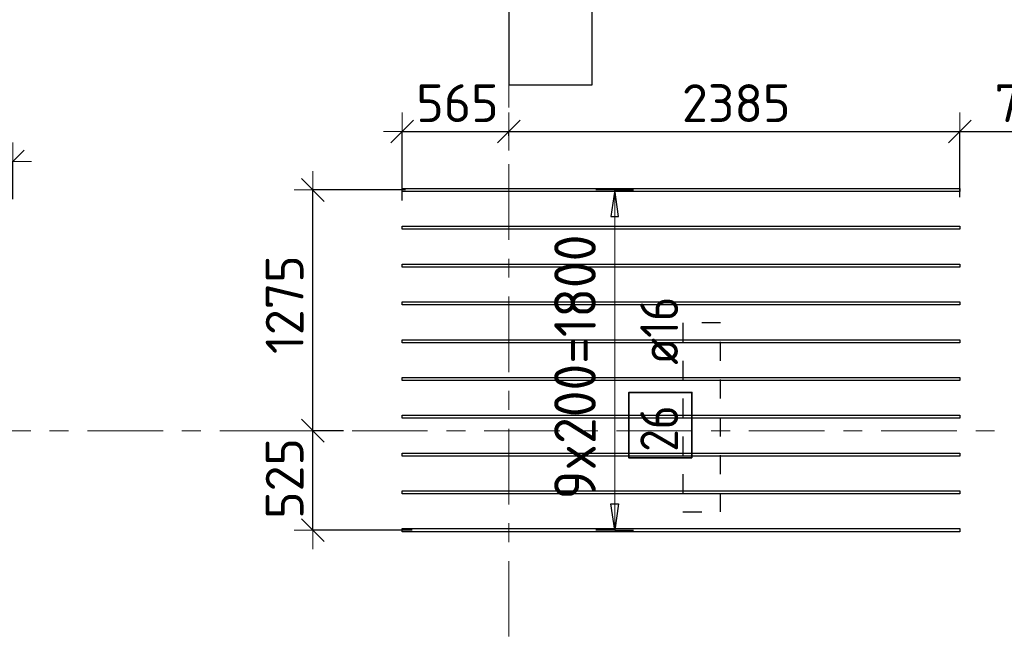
# Model space of a CAD drawing. Header units: metres. Extents: x -38 to 107, y -15 to 21.
# Tile 4 of 167: x 1.91 to 7.12, y 2.25 to 5.47. Entities that reach past the tile are written whole.
import ezdxf

# ---------------------------------------------------------------- set-up
doc = ezdxf.new("R2010")
doc.units = ezdxf.units.M
doc.header["$PDMODE"] = 65
for name, pattern in [('______11', [0.5, 0.4, -0.05, 0, -0.05]), ('______2', [0.0405, 0.03, -0.0105]), ('______5', [1.1, 0.8, -0.1, 0.1, -0.1])]:
    doc.linetypes.add(name, pattern=pattern)
for name, color, linetype, lineweight in [('XR$2$Осевая линия (1)', 7, '______5', 13), ('XR$4$Перекрытие (1)', 7, 'Continuous', 35), ('XR$4$Размерная линия (1)', 7, 'Continuous', 13)]:
    doc.layers.add(name, color=color, linetype=linetype, lineweight=lineweight)
doc.layers.add('XR$4$Арм.стержн.Доп. Арм верхн.зоны Х', color=7, linetype='Continuous', lineweight=35, true_color=0x8c8cff)
doc.layers.add('XR$6$Стена_ бетон несущ.', color=7, linetype='Continuous', lineweight=70, true_color=0xb4b496)
doc.styles.add('ISOCPEUR', font='txt')
doc.dimstyles.new('DIMSTYLE_3', dxfattribs={"dimtxt": 0.2, "dimasz": 0.2, "dimexe": 0, "dimexo": 0, "dimgap": 0.1, "dimtad": 2, "dimdec": 0, "dimlfac": 1000, "dimrnd": 5, "dimzin": 12, "dimdsep": 46, "dimtxsty": 'ISOCPEUR', "dimblk1": 'ALL_ML_STRICH', "dimblk2": 'ALL_ML_STRICH', "dimsah": 1, "dimcen": 0, "dimclrd": 7, "dimclre": 256, "dimclrt": 7, "dimadec": 0, "dimazin": 0, "dimtfac": 1, "dimtdec": 0, "dimtix": 1, "dimtmove": 2, "dimatfit": 3, "dimfxl": 0, "dimtzin": 0, "dimlwd": 0, "dimlwe": -3, "dimarcsym": 0})
doc.dimstyles.new('DIMSTYLE_33', dxfattribs={"dimtxt": 0.2, "dimasz": 0.2, "dimexe": 0, "dimexo": 0, "dimgap": 0.1, "dimtad": 2, "dimdec": 0, "dimlfac": 1000, "dimrnd": 5, "dimzin": 12, "dimdsep": 46, "dimtxsty": 'ISOCPEUR', "dimblk1": 'ALL_ML_STRICH', "dimblk2": 'ALL_ML_STRICH', "dimsah": 1, "dimcen": 0, "dimclrd": 7, "dimclre": 256, "dimclrt": 7, "dimadec": 0, "dimazin": 0, "dimtfac": 1, "dimtdec": 0, "dimtix": 1, "dimtmove": 2, "dimatfit": 3, "dimfxl": 0, "dimtvp": 1.2, "dimtzin": 0, "dimlwd": 0, "dimlwe": -3, "dimarcsym": 0})

# ---------------------------------------------------------------- blocks, each defined once
blk = doc.blocks.new('ALL_ML_STRICH')
at = {"color": 0, "linetype": 'ByBlock', "lineweight": -2}
for p, q in [((-0.3, -0.3), (0.3, 0.3)), ((0, -0.5), (0, 0.5)), ((-1, 0), (0.5, 0))]:
    blk.add_line(p, q, dxfattribs=at)
blk = doc.blocks.new('*D261')
at = {"layer": 'DEFPOINTS', "color": 7, "linetype": 'Continuous', "lineweight": 13, "transparency": 33554687}
for p in [(3.9357, 4.8831), (4.5, 4.8393), (3.9357, 4.4987)]:
    blk.add_point(p, dxfattribs=at)
at = {"layer": 'XR$4$Размерная линия (1)', "color": 9, "linetype": 'Continuous', "lineweight": -2, "true_color": 0xc7c7c7, "transparency": 33554687}
for p, q in [((3.9357, 4.5187), (3.9357, 4.8831)), ((4.5, 4.8593), (4.5, 4.8831))]:
    blk.add_line(p, q, dxfattribs=at)
at = {"layer": 'XR$4$Размерная линия (1)', "color": 7, "linetype": 'Continuous', "lineweight": -2, "transparency": 33554687}
blk.add_line((3.9357, 4.8831), (4.5, 4.8831), dxfattribs=at)
at = {"layer": 'XR$4$Размерная линия (1)', "color": 7, "linetype": 'Continuous', "lineweight": 13, "transparency": 33554687, "xscale": 0.2, "yscale": 0.2, "zscale": 0.2, "rotation": 180}
blk.add_blockref('ALL_ML_STRICH', (3.9357, 4.8831), dxfattribs=at)
at = {"layer": 'XR$4$Размерная линия (1)', "color": 7, "linetype": 'Continuous', "lineweight": 13, "transparency": 33554687, "xscale": 0.2, "yscale": 0.2, "zscale": 0.2}
blk.add_blockref('ALL_ML_STRICH', (4.5, 4.8831), dxfattribs=at)
at = {"layer": 'XR$4$Размерная линия (1)', "color": 7, "linetype": 'Continuous', "lineweight": 13, "transparency": 33554687, "insert": (4.2279, 5.0331), "char_height": 0.2, "width": 0.6, "attachment_point": 5, "style": 'ISOCPEUR'}
blk.add_mtext('\\A1;{565}', dxfattribs=at)
blk = doc.blocks.new('*D262')
at = {"layer": 'DEFPOINTS', "color": 7, "linetype": 'Continuous', "lineweight": 13, "transparency": 33554687}
for p in [(4.5, 4.8831), (4.5, 4.8393), (6.8857, 4.5149)]:
    blk.add_point(p, dxfattribs=at)
at = {"layer": 'XR$4$Размерная линия (1)', "color": 9, "linetype": 'Continuous', "lineweight": -2, "true_color": 0xc7c7c7, "transparency": 33554687}
for p, q in [((4.5, 4.8593), (4.5, 4.8831)), ((6.8857, 4.5349), (6.8857, 4.8831))]:
    blk.add_line(p, q, dxfattribs=at)
at = {"layer": 'XR$4$Размерная линия (1)', "color": 7, "linetype": 'Continuous', "lineweight": -2, "transparency": 33554687}
blk.add_line((4.5, 4.8831), (6.8857, 4.8831), dxfattribs=at)
at = {"layer": 'XR$4$Размерная линия (1)', "color": 7, "linetype": 'Continuous', "lineweight": 13, "transparency": 33554687, "xscale": 0.2, "yscale": 0.2, "zscale": 0.2, "rotation": 180}
blk.add_blockref('ALL_ML_STRICH', (4.5, 4.8831), dxfattribs=at)
at = {"layer": 'XR$4$Размерная линия (1)', "color": 7, "linetype": 'Continuous', "lineweight": 13, "transparency": 33554687, "xscale": 0.2, "yscale": 0.2, "zscale": 0.2}
blk.add_blockref('ALL_ML_STRICH', (6.8857, 4.8831), dxfattribs=at)
at = {"layer": 'XR$4$Размерная линия (1)', "color": 7, "linetype": 'Continuous', "lineweight": 13, "transparency": 33554687, "insert": (5.7029, 5.0331), "char_height": 0.2, "width": 0.8, "attachment_point": 5, "style": 'ISOCPEUR'}
blk.add_mtext('\\A1;{2385}', dxfattribs=at)
blk = doc.blocks.new('*D263')
at = {"layer": 'DEFPOINTS', "color": 7, "linetype": 'Continuous', "lineweight": 13, "transparency": 33554687}
for p in [(7.6584, 5.4737), (6.8857, 4.8831), (6.8857, 4.5149)]:
    blk.add_point(p, dxfattribs=at)
at = {"layer": 'XR$4$Размерная линия (1)', "color": 9, "linetype": 'Continuous', "lineweight": -2, "true_color": 0xc7c7c7, "transparency": 33554687}
for p, q in [((7.6584, 5.4537), (7.6584, 4.8831)), ((6.8857, 4.5349), (6.8857, 4.8831))]:
    blk.add_line(p, q, dxfattribs=at)
at = {"layer": 'XR$4$Размерная линия (1)', "color": 7, "linetype": 'Continuous', "lineweight": -2, "transparency": 33554687}
blk.add_line((6.8857, 4.8831), (7.6584, 4.8831), dxfattribs=at)
at = {"layer": 'XR$4$Размерная линия (1)', "color": 7, "linetype": 'Continuous', "lineweight": 13, "transparency": 33554687, "xscale": 0.2, "yscale": 0.2, "zscale": 0.2, "rotation": 180}
blk.add_blockref('ALL_ML_STRICH', (6.8857, 4.8831), dxfattribs=at)
at = {"layer": 'XR$4$Размерная линия (1)', "color": 7, "linetype": 'Continuous', "lineweight": 13, "transparency": 33554687, "xscale": 0.2, "yscale": 0.2, "zscale": 0.2}
blk.add_blockref('ALL_ML_STRICH', (7.6584, 4.8831), dxfattribs=at)
at = {"layer": 'XR$4$Размерная линия (1)', "color": 7, "linetype": 'Continuous', "lineweight": 13, "transparency": 33554687, "insert": (7.2821, 5.0331), "char_height": 0.2, "width": 0.6, "attachment_point": 5, "style": 'ISOCPEUR'}
blk.add_mtext('\\A1;{775}', dxfattribs=at)
blk = doc.blocks.new('*D353')
at = {"layer": 'DEFPOINTS', "color": 7, "linetype": 'Continuous', "lineweight": 13, "transparency": 33554687}
for p in [(0.5, 4.7251), (0.5, 4.6058), (1.875, 4.505)]:
    blk.add_point(p, dxfattribs=at)
at = {"layer": 'XR$4$Размерная линия (1)', "color": 9, "linetype": 'Continuous', "lineweight": -2, "true_color": 0xc7c7c7, "transparency": 33554687}
for p, q in [((0.5, 4.6258), (0.5, 4.7251)), ((1.875, 4.525), (1.875, 4.7251))]:
    blk.add_line(p, q, dxfattribs=at)
at = {"layer": 'XR$4$Размерная линия (1)', "color": 7, "linetype": 'Continuous', "lineweight": -2, "transparency": 33554687}
blk.add_line((0.5, 4.7251), (1.875, 4.7251), dxfattribs=at)
at = {"layer": 'XR$4$Размерная линия (1)', "color": 7, "linetype": 'Continuous', "lineweight": 13, "transparency": 33554687, "xscale": 0.2, "yscale": 0.2, "zscale": 0.2, "rotation": 180}
blk.add_blockref('ALL_ML_STRICH', (0.5, 4.7251), dxfattribs=at)
at = {"layer": 'XR$4$Размерная линия (1)', "color": 7, "linetype": 'Continuous', "lineweight": 13, "transparency": 33554687, "xscale": 0.2, "yscale": 0.2, "zscale": 0.2}
blk.add_blockref('ALL_ML_STRICH', (1.875, 4.7251), dxfattribs=at)
at = {"layer": 'XR$4$Размерная линия (1)', "color": 7, "linetype": 'Continuous', "lineweight": 13, "transparency": 33554687, "insert": (1.2175, 4.8751), "char_height": 0.2, "width": 0.8, "attachment_point": 5, "style": 'ISOCPEUR'}
blk.add_mtext('\\A1;{1375}', dxfattribs=at)
blk = doc.blocks.new('*D429')
at = {"layer": 'DEFPOINTS', "color": 7, "linetype": 'Continuous', "lineweight": 13, "transparency": 33554687}
for p in [(3.6457, 3.3), (3.4634, 2.7735), (4.0091, 2.7735)]:
    blk.add_point(p, dxfattribs=at)
at = {"layer": 'XR$4$Размерная линия (1)', "color": 9, "linetype": 'Continuous', "lineweight": -2, "true_color": 0xc7c7c7, "transparency": 33554687}
for p, q in [((3.6257, 3.3), (3.4634, 3.3)), ((3.9891, 2.7735), (3.4634, 2.7735))]:
    blk.add_line(p, q, dxfattribs=at)
at = {"layer": 'XR$4$Размерная линия (1)', "color": 7, "linetype": 'Continuous', "lineweight": -2, "transparency": 33554687}
blk.add_line((3.4634, 2.7735), (3.4634, 3.3), dxfattribs=at)
at = {"layer": 'XR$4$Размерная линия (1)', "color": 7, "linetype": 'Continuous', "lineweight": 13, "transparency": 33554687, "xscale": 0.2, "yscale": 0.2, "zscale": 0.2}
for p, rotation in [((3.4634, 3.3), 90), ((3.4634, 2.7735), 270)]:
    blk.add_blockref('ALL_ML_STRICH', p, dxfattribs=dict(at, rotation=rotation))
at = {"layer": 'XR$4$Размерная линия (1)', "color": 7, "linetype": 'Continuous', "lineweight": 13, "transparency": 33554687, "insert": (3.3134, 3.0467), "char_height": 0.2, "width": 0.6, "attachment_point": 5, "rotation": 90, "style": 'ISOCPEUR'}
blk.add_mtext('\\A1;{525}', dxfattribs=at)
blk = doc.blocks.new('*D430')
at = {"layer": 'DEFPOINTS', "color": 7, "linetype": 'Continuous', "lineweight": 13, "transparency": 33554687}
for p in [(3.9727, 4.5735), (3.4634, 3.3), (3.6457, 3.3)]:
    blk.add_point(p, dxfattribs=at)
at = {"layer": 'XR$4$Размерная линия (1)', "color": 9, "linetype": 'Continuous', "lineweight": -2, "true_color": 0xc7c7c7, "transparency": 33554687}
for p, q in [((3.9527, 4.5735), (3.4634, 4.5735)), ((3.6257, 3.3), (3.4634, 3.3))]:
    blk.add_line(p, q, dxfattribs=at)
at = {"layer": 'XR$4$Размерная линия (1)', "color": 7, "linetype": 'Continuous', "lineweight": -2, "transparency": 33554687}
blk.add_line((3.4634, 3.3), (3.4634, 4.5735), dxfattribs=at)
at = {"layer": 'XR$4$Размерная линия (1)', "color": 7, "linetype": 'Continuous', "lineweight": 13, "transparency": 33554687, "xscale": 0.2, "yscale": 0.2, "zscale": 0.2}
for p, rotation in [((3.4634, 4.5735), 90), ((3.4634, 3.3), 270)]:
    blk.add_blockref('ALL_ML_STRICH', p, dxfattribs=dict(at, rotation=rotation))
at = {"layer": 'XR$4$Размерная линия (1)', "color": 7, "linetype": 'Continuous', "lineweight": 13, "transparency": 33554687, "insert": (3.3134, 3.9667), "char_height": 0.2, "width": 0.8, "attachment_point": 5, "rotation": 90, "style": 'ISOCPEUR'}
blk.add_mtext('\\A1;{1275}', dxfattribs=at)

msp = doc.modelspace()

# ---------------------------------------------------------------- linework, layer by layer
at = {"layer": 'XR$2$Осевая линия (1)', "color": 253, "linetype": '______11', "lineweight": 13, "true_color": 0xa0a0a0, "transparency": 33554687}
for p, q in [((4.5, -3.39), (4.5, 19.78)), ((-2.63, 3.3), (62.6, 3.3))]:
    msp.add_line(p, q, dxfattribs=at)
at = {"layer": 'XR$4$Арм.стержн.Доп. Арм верхн.зоны Х', "color": 253, "linetype": 'Continuous', "lineweight": -3, "true_color": 0xa0a0a0, "transparency": 33554687}
for p, q in [((5.0599, 4.5735), (4.9599, 4.5735)), ((5.0599, 4.5735), (5.1599, 4.5735)), ((5.0599, 2.7735), (4.9599, 2.7735)), ((5.0599, 2.7735), (5.1599, 2.7735))]:
    msp.add_line(p, q, dxfattribs=at)
at = {"layer": 'XR$4$Арм.стержн.Доп. Арм верхн.зоны Х', "color": 7, "linetype": 'Continuous', "lineweight": 25, "transparency": 33554687}
for p, q in [((5.0599, 4.5735), (5.0399, 4.4335)), ((5.0799, 4.4335), (5.0599, 4.5735)), ((5.0399, 4.4335), (5.0799, 4.4335)), ((5.0599, 2.7735), (5.0399, 2.9135)), ((5.0399, 2.9135), (5.0799, 2.9135)), ((5.0799, 2.9135), (5.0599, 2.7735))]:
    msp.add_line(p, q, dxfattribs=at)
at = {"layer": 'XR$4$Арм.стержн.Доп. Арм верхн.зоны Х', "color": 7, "linetype": 'Continuous', "lineweight": 13, "transparency": 33554687}
for p, q in [((5.0599, 4.5735), (5.0599, 4.5735)), ((5.0599, 2.7735), (5.0599, 4.5735)), ((5.0599, 2.7735), (5.0599, 2.7735))]:
    msp.add_line(p, q, dxfattribs=at)
at = {"layer": 'XR$4$Арм.стержн.Доп. Арм верхн.зоны Х', "color": 7, "linetype": 'Continuous', "lineweight": 25, "transparency": 33554687}
for points in [[(6.8857, 4.5655), (3.9357, 4.5655), (3.9357, 4.5815), (6.8857, 4.5815), (6.8857, 4.5655)], [(6.8857, 4.3655), (3.9357, 4.3655), (3.9357, 4.3815), (6.8857, 4.3815), (6.8857, 4.3655)], [(6.8857, 4.1655), (3.9357, 4.1655), (3.9357, 4.1815), (6.8857, 4.1815), (6.8857, 4.1655)], [(6.8857, 3.9655), (3.9357, 3.9655), (3.9357, 3.9815), (6.8857, 3.9815), (6.8857, 3.9655)], [(6.8857, 3.7655), (3.9357, 3.7655), (3.9357, 3.7815), (6.8857, 3.7815), (6.8857, 3.7655)], [(6.8857, 3.5655), (3.9357, 3.5655), (3.9357, 3.5815), (6.8857, 3.5815), (6.8857, 3.5655)], [(6.8857, 3.3655), (3.9357, 3.3655), (3.9357, 3.3815), (6.8857, 3.3815), (6.8857, 3.3655)], [(6.8857, 3.1655), (3.9357, 3.1655), (3.9357, 3.1815), (6.8857, 3.1815), (6.8857, 3.1655)], [(6.8857, 2.9655), (3.9357, 2.9655), (3.9357, 2.9815), (6.8857, 2.9815), (6.8857, 2.9655)], [(6.8857, 2.7655), (3.9357, 2.7655), (3.9357, 2.7815), (6.8857, 2.7815), (6.8857, 2.7655)]]:
    msp.add_lwpolyline(points, dxfattribs=at)
at = {"layer": 'XR$4$Арм.стержн.Доп. Арм верхн.зоны Х', "color": 7, "linetype": 'Continuous', "lineweight": 35, "transparency": 33554687}
msp.add_lwpolyline([(5.4687, 3.1555), (5.4687, 3.5022), (5.1353, 3.5022), (5.1353, 3.1555), (5.4687, 3.1555)], dxfattribs=at)
at = {"layer": 'XR$4$Перекрытие (1)', "color": 7, "linetype": 'Continuous', "lineweight": 25, "transparency": 33554687}
for p, q in [((4.5, 6.6302), (4.5, 5.1302)), ((4.94, 5.1302), (4.94, 6.6302)), ((4.5, 5.1302), (4.94, 5.1302))]:
    msp.add_line(p, q, dxfattribs=at)
at = {"layer": 'XR$6$Стена_ бетон несущ.', "color": 253, "linetype": '______2', "lineweight": -3, "true_color": 0xa0a0a0, "transparency": 33554687}
for p, q in [((5.42, 3.87), (5.42, 2.87)), ((5.62, 3.87), (5.42, 3.87)), ((5.62, 2.87), (5.62, 3.87)), ((5.42, 2.87), (5.62, 2.87))]:
    msp.add_line(p, q, dxfattribs=at)

# ---------------------------------------------------------------- texts
at = {"layer": 'XR$4$Арм.стержн.Доп. Арм верхн.зоны Х', "color": 7, "linetype": 'Continuous', "lineweight": 13, "transparency": 33554687, "insert": (4.9599, 2.9365), "char_height": 0.22, "width": 1.59871, "attachment_point": 7, "rotation": 90, "style": 'ISOCPEUR'}
msp.add_mtext('\\W0.94;9x200=1800', dxfattribs=at)
at = {"layer": 'XR$4$Арм.стержн.Доп. Арм верхн.зоны Х', "color": 7, "linetype": 'Continuous', "lineweight": 25, "transparency": 33554687, "char_height": 0.2, "attachment_point": 7, "rotation": 90, "style": 'ISOCPEUR'}
for s, insert, width in [('\\W0.89; ø16 ', (5.3953, 3.5355), 0.749105), ('\\W0.87;26', (5.3953, 3.1888), 0.367208)]:
    msp.add_mtext(s, dxfattribs=dict(at, insert=insert, width=width))

# ---------------------------------------------------------------- dimensions: what is measured, and where the dimension line sits
at = {"layer": 'XR$4$Размерная линия (1)', "color": 7, "linetype": 'Continuous', "lineweight": 13, "transparency": 33554687}
for base, p1, p2, dimstyle, picture, middle in [((7.6584, 4.8831), (6.8857, 4.5349), (7.6584, 5.4537), 'DIMSTYLE_3', '*D263', (7.2821, 5.0331)), ((4.5, 4.8831), (3.9357, 4.5187), (4.5, 4.8593), 'DIMSTYLE_33', '*D261', (4.2279, 5.0331)), ((6.8857, 4.8831), (4.5, 4.8593), (6.8857, 4.5349), 'DIMSTYLE_3', '*D262', (5.7029, 5.0331)), ((1.875, 4.7251), (0.5, 4.6258), (1.875, 4.525), 'DIMSTYLE_3', '*D353', (1.2175, 4.8751))]:
    dim = msp.add_linear_dim(base=base, p1=p1, p2=p2, dimstyle=dimstyle, override={"dimpost": '<>', "dimclrd": 7, "dimclre": 9, "dimclrt": 7, "dimlwd": 0, "dimlwe": 65533}, dxfattribs=at)
    dim.commit()
    dim.dimension.update_dxf_attribs({"geometry": picture, "text_midpoint": middle, "dimtype": 160})
for base, p1, p2, dimstyle, picture, middle in [((3.46342, 4.57349), (3.62569, 3.3), (3.9527, 4.57349), 'DIMSTYLE_3', '*D430', (3.31342, 3.96675)), ((3.46342, 3.3), (3.98911, 2.77349), (3.62569, 3.3), 'DIMSTYLE_33', '*D429', (3.31342, 3.04675))]:
    dim = msp.add_linear_dim(base=base, p1=p1, p2=p2, angle=90, dimstyle=dimstyle, override={"dimpost": '<>', "dimclrd": 7, "dimclre": 9, "dimclrt": 7, "dimlwd": 0, "dimlwe": 65533}, dxfattribs=at)
    dim.commit()
    dim.dimension.update_dxf_attribs({"geometry": picture, "text_midpoint": middle, "dimtype": 160})

doc.saveas('drawing.dxf')
